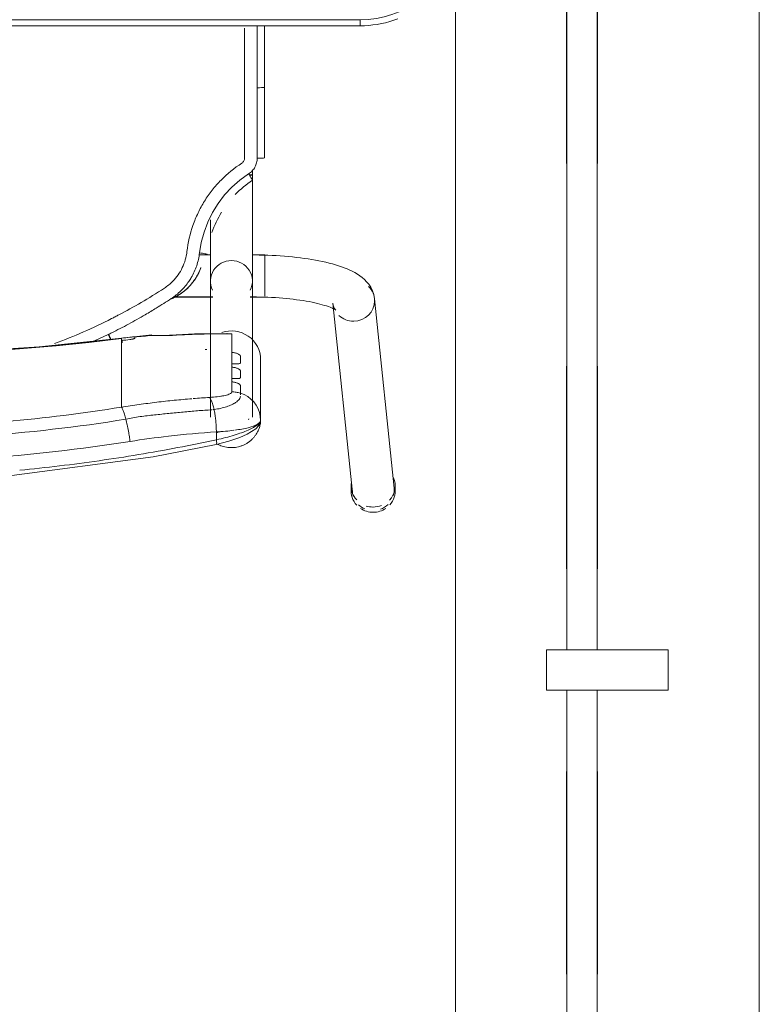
# Model space of a CAD drawing. Header units: metres. Extents: x 1.7 to 42.3, y -72.9 to -47.6.
# Tile 115 of 216: x 9.426 to 9.791, y -61.605 to -61.119. Entities that reach past the tile are written whole.
import ezdxf

# ---------------------------------------------------------------- set-up
doc = ezdxf.new("R2010")
doc.units = ezdxf.units.M
doc.linetypes.add('Traço', pattern=[0.006, 0.003, -0.003])
doc.linetypes.add('Traço_2_', pattern=[0.006, 0.003, -0.003])
doc.layers.add('A-GLAZ', color=7, linetype='Continuous', lineweight=18)
doc.layers.add('I-FURN', color=7, linetype='Continuous', lineweight=18)
doc.layers.add('A-GLAZ-HDLN', color=7, linetype='Traço', lineweight=25, true_color=0x00007f)

# ---------------------------------------------------------------- blocks, each defined once
blk = doc.blocks.new('ConjuntoParaAlunoTamanho6 - CJA06_ConjuntoParaAlunoTamanho6-V29-2PAV - FRIGORÍFICA')
at = {"layer": 'I-FURN', "color": 253, "true_color": 0xaaaaaa}
for p, q in [((-0.2643, 0.29456), (-0.2643, 0.29197)), ((-0.2638, 0.29312), (-0.25413, 0.19969)), ((-0.23354, 0.20182), (-0.24321, 0.29526)), ((-0.24254, 0.29197), (-0.24254, 0.29456)), ((-0.1979, 0.25969), (-0.1979, 0.22964)), ((-0.19385, 0.25812), (-0.19385, 0.19097)), ((-0.19207, 0.25896), (-0.19202, 0.25906)), ((-0.19202, 0.25906), (-0.19192, 0.25949)), ((-0.17315, 0.19097), (-0.17315, 0.25812)), ((-0.19734, 0.2558), (-0.19665, 0.25395)), ((-0.19665, 0.25395), (-0.1957, 0.25221)), ((-0.17493, 0.25435), (-0.17437, 0.25441)), ((-0.12923, 0.2438), (-0.12923, 0.25317)), ((-0.1957, 0.25221), (-0.19451, 0.25062)), ((-0.12923, 0.24214), (-0.12923, 0.2438)), ((-0.18366, 0.24073), (-0.18366, 0.23904)), ((-0.12923, 0.24214), (-0.12923, 0.23653)), ((-0.18366, 0.23345), (-0.18366, 0.23176)), ((-0.12923, 0.23653), (-0.12923, 0.23486)), ((-0.12923, 0.23486), (-0.12923, 0.22925)), ((-0.12923, 0.22925), (-0.12923, 0.22759)), ((-0.18366, 0.22617), (-0.18366, 0.21701)), ((-0.12923, 0.22759), (-0.12923, 0.22197)), ((-0.14414, 0.21757), (-0.12926, 0.21915)), ((-0.12923, 0.22197), (-0.12923, 0.22031)), ((-0.11598, 0.22048), (-0.1227, 0.21732)), ((-0.18366, 0.21701), (-0.1818, 0.21679)), ((-0.19271, 0.19894), (-0.2, 0.19894)), ((-0.2, 0.19844), (-0.2, 0.19411)), ((-0.19271, 0.19879), (-0.19385, 0.19879)), ((-0.19385, 0.19879), (-0.19385, 0.19845)), ((-0.19385, 0.19845), (-0.19385, 0.19764)), ((-0.15474, 0.19894), (-0.17429, 0.19894)), ((-0.15494, 0.19879), (-0.17429, 0.19879)), ((-0.2, 0.19393), (-0.2, 0.18575)), ((-0.19385, 0.19367), (-0.19385, 0.1916)), ((-0.2, 0.18573), (-0.2, 0.17922)), ((-0.19385, 0.18688), (-0.19385, 0.18582)), ((-0.19385, 0.18371), (-0.19385, 0.18582)), ((-0.19385, 0.17809), (-0.19385, 0.18068)), ((-0.2, 0.17916), (-0.2, 0.17794)), ((-0.2, 0.17794), (-0.19377, 0.17794)), ((-0.17323, 0.17794), (-0.1676, 0.17794)), ((-0.17268, 0.17809), (-0.16757, 0.17809)), ((-0.19385, 0.13857), (-0.19385, 0.13643)), ((-0.19983, 0.13021), (-0.19982, 0.0953)), ((-0.19982, 0.06488), (-0.19982, 0.0953)), ((-0.19982, 0.0953), (-0.19982, 0.09529)), ((-0.19623, 0.09556), (-0.19738, 0.09554)), ((0.247, 0.06497), (-0.247, 0.06497)), ((-0.247, 0.06497), (-0.247, 0.06197)), ((0.247, 0.06497), (-0.247, 0.06497))]:
    blk.add_line(p, q, dxfattribs=at)
at = {"layer": 'I-FURN', "color": 253, "true_color": 0xaaaaaa, "flags": 128}
for points in [[(0.0001, 0.2904), (-0.07267, 0.28721), (-0.14486, 0.2777), (-0.17603, 0.27161)], [(-0.17603, 0.27161), (-0.18218, 0.26997), (-0.18761, 0.26812), (-0.19131, 0.26652), (-0.19557, 0.2639), (-0.19708, 0.26226), (-0.19765, 0.26113), (-0.1979, 0.25971)], [(-0.17607, 0.26928), (-0.17607, 0.26831), (-0.17607, 0.26734), (-0.17607, 0.26637), (-0.17607, 0.2654)], [(-0.1979, 0.24468), (-0.1979, 0.2522), (-0.1979, 0.25971)], [(-0.1979, 0.25969), (-0.19776, 0.25773), (-0.19734, 0.2558)], [(-0.1979, 0.25969), (-0.1979, 0.25218), (-0.1979, 0.24467), (-0.1979, 0.23715), (-0.1979, 0.22964)], [(-0.19451, 0.25062), (-0.19311, 0.2492), (-0.19152, 0.24799)], [(-0.19152, 0.24799), (-0.18977, 0.24701), (-0.1879, 0.24628)], [(-0.1879, 0.24243), (-0.1879, 0.24339), (-0.1879, 0.24435), (-0.1879, 0.24532), (-0.1879, 0.24628)], [(-0.18366, 0.24561), (-0.18366, 0.24439), (-0.18366, 0.24317), (-0.18366, 0.24195), (-0.18366, 0.24073)], [(-0.1879, 0.23515), (-0.1879, 0.23603), (-0.1879, 0.23692), (-0.1879, 0.2378), (-0.1879, 0.23868)], [(-0.18366, 0.23904), (-0.18366, 0.23764), (-0.18366, 0.23624), (-0.18366, 0.23485), (-0.18366, 0.23345)], [(-0.1879, 0.22787), (-0.1879, 0.22876), (-0.1879, 0.22964), (-0.1879, 0.23052), (-0.1879, 0.23141)], [(-0.18366, 0.23176), (-0.18366, 0.23036), (-0.18366, 0.22897), (-0.18366, 0.22757), (-0.18366, 0.22617)], [(-0.12926, 0.21915), (-0.08865, 0.22342), (-0.0479, 0.2261), (-0.00707, 0.22717), (0.03376, 0.22666), (0.07455, 0.22454), (0.11521, 0.22083), (0.12946, 0.21915)], [(-0.1359, 0.2187), (-0.1359, 0.21878), (-0.1359, 0.21886), (-0.1359, 0.21893), (-0.1359, 0.21901)], [(-0.12923, 0.22031), (-0.12923, 0.22007), (-0.12923, 0.21984), (-0.12923, 0.21961), (-0.12923, 0.21937)], [(-0.18111, 0.21677), (-0.16533, 0.21701), (-0.15331, 0.21761)], [(-0.23354, 0.20182), (-0.23373, 0.20287), (-0.23403, 0.20376), (-0.23437, 0.20445), (-0.23469, 0.20492), (-0.23492, 0.20521), (-0.23505, 0.20534), (-0.23507, 0.20536)], [(-0.23507, 0.20536), (-0.23501, 0.20531), (-0.23482, 0.20518), (-0.23451, 0.20499), (-0.23408, 0.20476), (-0.23355, 0.20449), (-0.23291, 0.2042), (-0.23217, 0.20389), (-0.23133, 0.20358), (-0.23041, 0.20326), (-0.22941, 0.20294), (-0.22832, 0.20262), (-0.22717, 0.2023), (-0.22594, 0.20199), (-0.22464, 0.20169), (-0.22328, 0.2014), (-0.22186, 0.20112), (-0.22039, 0.20086), (-0.21886, 0.2006), (-0.21729, 0.20036), (-0.21567, 0.20014), (-0.214, 0.19993), (-0.2123, 0.19973), (-0.21057, 0.19956), (-0.2088, 0.1994), (-0.207, 0.19926), (-0.20518, 0.19913), (-0.20334, 0.19903), (-0.20148, 0.19894), (-0.19961, 0.19888), (-0.19772, 0.19883), (-0.19583, 0.1988), (-0.19394, 0.19879), (-0.19385, 0.19879)], [(-0.25413, 0.19969), (-0.25375, 0.19762), (-0.25311, 0.19572), (-0.25226, 0.19403), (-0.25129, 0.19256), (-0.25023, 0.19128), (-0.24913, 0.19017), (-0.24799, 0.18919), (-0.24683, 0.18832), (-0.24563, 0.18753), (-0.24441, 0.18681), (-0.24316, 0.18615), (-0.24188, 0.18553), (-0.24055, 0.18496), (-0.23919, 0.18441), (-0.23778, 0.1839), (-0.23633, 0.18341), (-0.23483, 0.18295), (-0.2333, 0.18251), (-0.23171, 0.1821), (-0.23008, 0.1817), (-0.22841, 0.18133), (-0.2267, 0.18098), (-0.22495, 0.18064), (-0.22315, 0.18033), (-0.22132, 0.18004), (-0.21946, 0.17976), (-0.21756, 0.17951), (-0.21562, 0.17928), (-0.21366, 0.17906), (-0.21168, 0.17887), (-0.20967, 0.1787), (-0.20763, 0.17855), (-0.20558, 0.17842), (-0.20352, 0.17831), (-0.20144, 0.17823), (-0.19935, 0.17816), (-0.19725, 0.17811), (-0.19515, 0.17809), (-0.19385, 0.17809)], [(-0.19385, 0.13857), (-0.19385, 0.14057), (-0.19385, 0.14257), (-0.19385, 0.14457), (-0.19385, 0.14656), (-0.19385, 0.14855), (-0.19385, 0.15053), (-0.19385, 0.15249), (-0.19385, 0.15444), (-0.19385, 0.15637), (-0.19385, 0.15827), (-0.19385, 0.16015), (-0.19385, 0.162), (-0.19385, 0.16382), (-0.19385, 0.1656), (-0.19385, 0.16735), (-0.19385, 0.16905), (-0.19385, 0.17071), (-0.19385, 0.17233), (-0.19385, 0.1739), (-0.19385, 0.17541), (-0.19385, 0.17687), (-0.19385, 0.17828), (-0.19385, 0.17963), (-0.19385, 0.18092), (-0.19385, 0.18215), (-0.19385, 0.18331), (-0.19385, 0.18441), (-0.19385, 0.18544), (-0.19385, 0.1864), (-0.19385, 0.18729), (-0.19385, 0.1881), (-0.19385, 0.18885), (-0.19385, 0.18951), (-0.19385, 0.19011), (-0.19385, 0.19062), (-0.19385, 0.19097)], [(-0.17315, 0.19097), (-0.17315, 0.19051), (-0.17315, 0.18998), (-0.17315, 0.18937), (-0.17315, 0.18869), (-0.17315, 0.18793), (-0.17315, 0.1871), (-0.17315, 0.18619), (-0.17315, 0.18522), (-0.17315, 0.18417), (-0.17315, 0.18306), (-0.17315, 0.18188), (-0.17315, 0.18064), (-0.17315, 0.17934), (-0.17315, 0.17798), (-0.17315, 0.17656), (-0.17315, 0.17508), (-0.17315, 0.17355), (-0.17315, 0.17198), (-0.17315, 0.17035), (-0.17315, 0.16868), (-0.17315, 0.16696), (-0.17315, 0.16521), (-0.17315, 0.16342), (-0.17315, 0.16159), (-0.17315, 0.16066)], [(-0.16841, 0.18438), (-0.16841, 0.18437), (-0.16841, 0.18435), (-0.16841, 0.18434), (-0.16841, 0.18432)], [(-0.16774, 0.17706), (-0.16861, 0.17188), (-0.16997, 0.16679), (-0.17181, 0.16185), (-0.17415, 0.15713), (-0.17693, 0.15265), (-0.18013, 0.14846), (-0.18374, 0.14461), (-0.18771, 0.14113), (-0.19199, 0.13805)], [(-0.19623, 0.13025), (-0.19623, 0.12331), (-0.19623, 0.11637), (-0.19623, 0.10942), (-0.19623, 0.10249), (-0.19623, 0.09556)], [(-0.19738, 0.09554), (-0.19841, 0.0955), (-0.1992, 0.09544), (-0.19969, 0.09537), (-0.19982, 0.0953)], [(-0.247, 0.06497), (-0.24912, 0.06492), (-0.25124, 0.0648), (-0.25334, 0.06459), (-0.25544, 0.06429), (-0.25753, 0.06391), (-0.2596, 0.06345), (-0.26165, 0.0629), (-0.26367, 0.06228), (-0.26567, 0.06157)], [(0.247, 0.06197), (0.1235, 0.06197), (0, 0.06197), (-0.1235, 0.06197), (-0.247, 0.06197)], [(-0.247, 0.06197), (-0.1235, 0.06197), (0, 0.06197), (0.1235, 0.06197), (0.247, 0.06197)]]:
    blk.add_lwpolyline(points, dxfattribs=at)
at = {"layer": 'I-FURN', "color": 253, "true_color": 0xaaaaaa}
blk.add_arc((-0.247, 0.01197), 0.05, 90, 162.2179, dxfattribs=at)
blk.add_arc((-0.247, 0.01197), 0.05, 90, 162.2179, dxfattribs=at)
for centre, major_axis, ratio, start_param, end_param in [((-0.25342, 0.29456), (0.01088, 0), 0.965926, 2.438822, 3.243525), ((-0.25351, 0.29419), (0.01029, 0.00107), 0.967158, 1.815725, 2.256389), ((-0.25342, 0.29456), (0.01088, 0), 0.965926, 1.570796, 2.185058), ((-0.25342, 0.29197), (0.01088, 0), 0.965926, 1.570796, 1.965237), ((-0.25342, 0.29456), (0.01088, 0), 0.965926, 0.959427, 1.570796), ((-0.25342, 0.29197), (0.01088, 0), 0.965926, 1.257624, 1.559899), ((-0.25351, 0.29419), (0.01029, 0.00107), 0.967158, 0.685592, 1.060105), ((-0.25342, 0.29456), (0.01088, 0), 0.965926, 6.170166, 7.020457), ((-0.25342, 0.29197), (0.01088, 0), 0.965926, 2.404268, 3.526261), ((-0.25351, 0.29419), (0.01029, 0.00107), 0.967158, 2.780211, 3.141593), ((-0.25342, 0.29197), (0.01088, 0), 0.965926, 6.182855, 7.015454), ((-0.25351, 0.29419), (0.01029, 0.00107), 0.967158, 6.18338, 6.464028), ((-0.1835, 0.22964), (-0.0144, 0), 0.978148, 0, 1.909658), ((0.0001, -0.77159), (1.0211, 0), 0.978148, 1.443771, 1.697822), ((0.0001, -0.77117), (1.0209, 0), 0.978148, 1.443771, 1.697822), ((-0.17927, 0.60128), (0.385, 0), 0.978148, 4.732926, 4.735013), ((-0.17927, 0.60356), (0.395, 0), 0.978148, 4.828782, 4.839414), ((-0.17927, 0.60221), (0.3948, 0), 0.978148, 4.828842, 4.839414), ((-0.1305, 0.22908), (-0.00124, 0.00992), 0.026339, 2.463316, 2.789234), ((-0.17927, 0.60336), (0.395, 0), 0.978148, 4.701279, 4.780293), ((-0.14501, 0.22754), (-0.00087, 0.00996), 0.018501, 2.957526, 3.350225), ((-0.17927, 0.60263), (0.395, 0), 0.978148, 4.801491, 4.822541), ((-0.24383, 0.20075), (0.01029, 0.00107), 0.967158, 1.470991, 3.041787), ((-0.24383, 0.20075), (0.01029, 0.00107), 0.967158, 0.685592, 1.470991), ((-0.24383, 0.20075), (0.01029, 0.00107), 0.967158, 3.041787, 3.827185), ((-0.1835, 0.19097), (0.01035, 0), 0.978148, 2.686587, 4.712389), ((-0.1835, 0.19097), (0.01035, 0), 0.978148, 4.712389, 6.738191), ((-0.1835, 0.13857), (0.01035, 0), 0.069756, 2.648425, 3.665191)]:
    blk.add_ellipse(centre, major_axis=major_axis, ratio=ratio, start_param=start_param, end_param=end_param, dxfattribs=at)
for points in [[(-0.09864, 0.28217), (-0.10517, 0.28139), (-0.11169, 0.28054), (-0.11819, 0.27961)], [(-0.07901, 0.28427), (-0.08557, 0.28365), (-0.09211, 0.28295), (-0.09864, 0.28217)], [(-0.11819, 0.27961), (-0.13118, 0.27776), (-0.1441, 0.2756), (-0.15692, 0.27316)], [(-0.15692, 0.27316), (-0.16332, 0.27194), (-0.16971, 0.27065), (-0.17607, 0.26928)], [(-0.13346, 0.2701), (-0.13339, 0.26956), (-0.13324, 0.26848), (-0.133, 0.26684), (-0.13272, 0.2652), (-0.13242, 0.26359), (-0.13211, 0.26203), (-0.13178, 0.26053), (-0.13155, 0.25959), (-0.13144, 0.25914)], [(-0.17607, 0.2654), (-0.17914, 0.26523), (-0.18209, 0.26497), (-0.18475, 0.26461)], [(-0.17609, 0.26577), (-0.1767, 0.26561), (-0.17731, 0.26545), (-0.17791, 0.26528)], [(-0.17607, 0.2654), (-0.17606, 0.26498), (-0.17604, 0.26413), (-0.17598, 0.26285), (-0.1759, 0.26156), (-0.17579, 0.26028), (-0.17566, 0.25902), (-0.17551, 0.25778), (-0.17533, 0.25659), (-0.17514, 0.25544), (-0.175, 0.25471), (-0.17493, 0.25435)], [(-0.12923, 0.25317), (-0.12932, 0.25327), (-0.1295, 0.25353), (-0.1298, 0.25409), (-0.13011, 0.25481), (-0.13044, 0.25568), (-0.13077, 0.2567), (-0.1311, 0.25786), (-0.13133, 0.2587), (-0.13144, 0.25914)], [(-0.17493, 0.25435), (-0.17484, 0.25392), (-0.17465, 0.25308), (-0.17435, 0.25195), (-0.17403, 0.25093), (-0.17369, 0.25006), (-0.17335, 0.24934), (-0.173, 0.24877), (-0.17277, 0.2485), (-0.17265, 0.2484)], [(-0.16469, 0.24896), (-0.16734, 0.24875), (-0.17, 0.24856), (-0.17265, 0.2484)], [(-0.15964, 0.24939), (-0.16109, 0.24926), (-0.16254, 0.24913), (-0.16398, 0.24902)], [(-0.1553, 0.2498), (-0.15675, 0.24966), (-0.15819, 0.24952), (-0.15964, 0.24939)], [(-0.15095, 0.25026), (-0.1524, 0.2501), (-0.15385, 0.24995), (-0.1553, 0.2498)], [(-0.14661, 0.25076), (-0.14806, 0.25058), (-0.14951, 0.25042), (-0.15095, 0.25026)], [(-0.14226, 0.2513), (-0.14371, 0.25111), (-0.14516, 0.25093), (-0.14661, 0.25076)], [(-0.1879, 0.24628), (-0.18756, 0.24617), (-0.18687, 0.24599), (-0.18581, 0.24578), (-0.18474, 0.24565), (-0.18402, 0.24561), (-0.18366, 0.24561)], [(-0.1359, 0.21901), (-0.1359, 0.21905), (-0.13586, 0.21912), (-0.13573, 0.21923), (-0.13549, 0.21935), (-0.13518, 0.21946), (-0.13479, 0.21957), (-0.13436, 0.21967), (-0.1339, 0.21974), (-0.13357, 0.21979), (-0.1334, 0.21981)], [(-0.13585, 0.2186), (-0.13587, 0.21862), (-0.13589, 0.21865), (-0.1359, 0.21868), (-0.1359, 0.2187)], [(-0.09625, 0.22184), (-0.10584, 0.21825), (-0.1152, 0.21414), (-0.12434, 0.2095)], [(-0.12335, 0.21813), (-0.12356, 0.21856), (-0.12377, 0.21898), (-0.12395, 0.21936)], [(-0.15397, 0.21772), (-0.15349, 0.21752), (-0.153, 0.21758), (-0.15247, 0.21788)], [(-0.15247, 0.21788), (-0.15113, 0.21782), (-0.1484, 0.21775), (-0.14556, 0.21776), (-0.14412, 0.21779)], [(-0.12436, 0.21651), (-0.12717, 0.21512), (-0.13276, 0.21224), (-0.13826, 0.20916), (-0.14098, 0.20758)], [(-0.1227, 0.21732), (-0.12297, 0.21719), (-0.12353, 0.21692), (-0.12408, 0.21665), (-0.12436, 0.21651)], [(-0.12289, 0.21723), (-0.12304, 0.21753), (-0.12319, 0.21783), (-0.12334, 0.21813)], [(-0.12434, 0.2095), (-0.12494, 0.2092), (-0.12615, 0.20858), (-0.12737, 0.20794), (-0.12798, 0.20762)], [(-0.14638, 0.20431), (-0.14762, 0.20355), (-0.1501, 0.202), (-0.15256, 0.20043), (-0.15378, 0.19963)], [(-0.12798, 0.20762), (-0.13157, 0.20574), (-0.13889, 0.20168), (-0.14651, 0.19698), (-0.1504, 0.19445)], [(-0.14098, 0.20758), (-0.14188, 0.20704), (-0.14368, 0.20597), (-0.14546, 0.20487), (-0.14635, 0.20432)], [(-0.15378, 0.19963), (-0.1555, 0.19851), (-0.15869, 0.19594), (-0.16134, 0.1928), (-0.1625, 0.1911)], [(-0.1568, 0.1982), (-0.15576, 0.1988), (-0.15475, 0.1993), (-0.15376, 0.19971)], [(-0.16501, 0.19076), (-0.16447, 0.19151), (-0.16331, 0.19295), (-0.16135, 0.19493), (-0.15919, 0.19669), (-0.15764, 0.19771), (-0.15683, 0.19818)], [(-0.1504, 0.19445), (-0.15113, 0.19396), (-0.15256, 0.19293), (-0.15386, 0.19174), (-0.15448, 0.19112)], [(-0.1625, 0.1911), (-0.16271, 0.1908), (-0.16313, 0.19018), (-0.16352, 0.18955), (-0.16371, 0.18924)], [(-0.15448, 0.19112), (-0.15645, 0.18912), (-0.15969, 0.18452), (-0.16124, 0.17915), (-0.16156, 0.17636)], [(-0.16371, 0.18924), (-0.16479, 0.18738), (-0.16656, 0.18343), (-0.1675, 0.1792), (-0.16774, 0.17706)], [(-0.16774, 0.17706), (-0.16823, 0.17712), (-0.16921, 0.17725), (-0.17046, 0.17746), (-0.17128, 0.17766), (-0.17147, 0.17776), (-0.17146, 0.1778)], [(-0.17391, 0.16699), (-0.17512, 0.16348), (-0.17671, 0.16011), (-0.17864, 0.15696)], [(-0.1854, 0.14823), (-0.18797, 0.14558), (-0.19084, 0.14321), (-0.19391, 0.14119)], [(-0.19391, 0.14119), (-0.19393, 0.14119), (-0.19385, 0.14103), (-0.19344, 0.14033), (-0.19278, 0.13928), (-0.19225, 0.13846), (-0.19199, 0.13805)], [(-0.19199, 0.13805), (-0.19265, 0.13762), (-0.19383, 0.13663), (-0.19519, 0.13473), (-0.19604, 0.13255), (-0.19622, 0.13104), (-0.19623, 0.13025)], [(-0.18863, 0.13277), (-0.18884, 0.13263), (-0.18922, 0.13231), (-0.18966, 0.1317), (-0.18994, 0.13099), (-0.19, 0.1305), (-0.19, 0.13025)], [(-0.19623, 0.13025), (-0.19672, 0.13025), (-0.1977, 0.13025), (-0.19891, 0.13024), (-0.19969, 0.13022), (-0.19984, 0.13021), (-0.19982, 0.1302)], [(-0.19982, 0.12147), (-0.19982, 0.12438), (-0.19982, 0.12729), (-0.19982, 0.1302)], [(-0.19982, 0.1302), (-0.19982, 0.12438), (-0.19982, 0.11273), (-0.19982, 0.1011), (-0.19982, 0.09529)], [(-0.19982, 0.09528), (-0.19982, 0.1011), (-0.19982, 0.10691), (-0.19982, 0.11273)], [(-0.19982, 0.09529), (-0.19982, 0.08515), (-0.19982, 0.07502), (-0.19982, 0.06488)], [(-0.19982, 0.06488), (-0.19982, 0.06837), (-0.19982, 0.07185), (-0.19982, 0.07534)]]:
    blk.add_open_spline(points, degree=3, dxfattribs=at)
for points, knots in [([(-0.13346, 0.2701), (-0.0847, 0.2778), (0.00519, 0.28415), (0.09466, 0.27626), (0.13366, 0.2701)], [-1, -1, -1, -1, -0.444444, 0, 0, 0, 0]), ([(-0.1979, 0.25971), (-0.1979, 0.26019), (-0.19783, 0.26127), (-0.19747, 0.26287), (-0.19695, 0.2643), (-0.19642, 0.26543), (-0.19585, 0.26637), (-0.19534, 0.26711), (-0.19492, 0.26766), (-0.19447, 0.26819), (-0.19382, 0.2689), (-0.19291, 0.26975), (-0.1919, 0.27053), (-0.19105, 0.27107), (-0.1904, 0.27144), (-0.18973, 0.27177), (-0.18883, 0.27217), (-0.18719, 0.27275), (-0.18474, 0.2732), (-0.18174, 0.27315), (-0.17906, 0.27255), (-0.17745, 0.27187), (-0.17679, 0.27153)], [0, 0, 0, 0, 0.0625, 0.125, 0.15625, 0.1875, 0.21875, 0.234375, 0.25, 0.265625, 0.28125, 0.3125, 0.34375, 0.359375, 0.375, 0.390625, 0.40625, 0.4375, 0.5, 0.5625, 0.625, 0.6721865, 0.6721865, 0.6721865, 0.6721865]), ([(-0.1979, 0.25971), (-0.1979, 0.26034), (-0.19688, 0.26187), (-0.19282, 0.26411), (-0.18865, 0.26578), (-0.18491, 0.26704), (-0.18064, 0.26823), (-0.1776, 0.26895), (-0.17607, 0.26928)], [0, 0, 0, 0, 0.25, 0.5, 0.625, 0.75, 0.875, 1, 1, 1, 1]), ([(-0.1761, 0.27156), (-0.17616, 0.27149), (-0.17627, 0.27106), (-0.17619, 0.27003), (-0.17607, 0.26928)], [0.625, 0.625, 0.625, 0.625, 0.75, 1, 1, 1, 1]), ([(-0.17607, 0.2654), (-0.1682, 0.2659), (-0.154, 0.26716), (-0.13977, 0.2691), (-0.13346, 0.2701)], [-1, -1, -1, -1, -0.444444, 0, 0, 0, 0]), ([(-0.13144, 0.25914), (-0.08343, 0.26683), (0.00512, 0.27318), (0.09323, 0.26529), (0.13164, 0.25914)], [-1, -1, -1, -1, -0.444444, 0, 0, 0, 0]), ([(-0.18511, 0.26456), (-0.18763, 0.26422), (-0.19226, 0.26335), (-0.19682, 0.26165), (-0.1979, 0.26035), (-0.1979, 0.25969)], [0.2612112, 0.2612112, 0.2612112, 0.2612112, 0.5, 0.75, 1, 1, 1, 1]), ([(-0.19421, 0.2626), (-0.1945, 0.26266), (-0.19502, 0.2627), (-0.19554, 0.2626), (-0.19576, 0.26254)], [0.5473049, 0.5473049, 0.5473049, 0.5473049, 0.625, 0.6812684, 0.6812684, 0.6812684, 0.6812684]), ([(0.12943, 0.25317), (0.08224, 0.26075), (-0.00484, 0.26702), (-0.09148, 0.25924), (-0.12923, 0.25317)], [-1, -1, -1, -1, -0.444444, 0, 0, 0, 0]), ([(-0.1965, 0.2622), (-0.19671, 0.26207), (-0.1971, 0.26176), (-0.19769, 0.26096), (-0.1979, 0.26021), (-0.1979, 0.25971)], [0.75, 0.75, 0.75, 0.75, 0.8125, 0.875, 1, 1, 1, 1]), ([(-0.17381, 0.25447), (-0.17147, 0.25462), (-0.16677, 0.25497), (-0.1597, 0.25557), (-0.1538, 0.25614), (-0.14908, 0.25663), (-0.14554, 0.25703), (-0.14198, 0.25739), (-0.13843, 0.25782), (-0.13492, 0.25842), (-0.13259, 0.25889), (-0.13144, 0.25914)], [0, 0, 0, 0, 0.166667, 0.333333, 0.5, 0.583333, 0.666667, 0.75, 0.833333, 0.916667, 1, 1, 1, 1]), ([(-0.1879, 0.24778), (-0.18791, 0.24829), (-0.1875, 0.24933), (-0.18588, 0.25077), (-0.184, 0.25182), (-0.1824, 0.2525), (-0.17978, 0.25344), (-0.17715, 0.25404), (-0.17493, 0.25435)], [0, 0, 0, 0, 0.2, 0.4, 0.55, 0.625, 0.7, 1, 1, 1, 1]), ([(-0.12923, 0.25317), (-0.13213, 0.25271), (-0.13647, 0.25207), (-0.14082, 0.25148), (-0.14226, 0.2513)], [-1, -1, -1, -1, -0.8, -0.7, -0.7, -0.7, -0.7]), ([(-0.17265, 0.2484), (-0.17333, 0.24836), (-0.17532, 0.24821), (-0.17777, 0.24791), (-0.17985, 0.24753), (-0.18163, 0.2471), (-0.18322, 0.24646), (-0.18366, 0.2459), (-0.18366, 0.24561)], [-1, -1, -1, -1, -0.888889, -0.666667, -0.555556, -0.444444, -0.222222, 0, 0, 0, 0]), ([(-0.1879, 0.24628), (-0.1879, 0.24644), (-0.1879, 0.2467), (-0.1879, 0.247), (-0.1879, 0.2471)], [0, 0, 0, 0, 0.4, 0.6, 0.6, 0.6, 0.6]), ([(-0.18366, 0.24073), (-0.18428, 0.24075), (-0.18512, 0.24088), (-0.18609, 0.24117), (-0.18671, 0.24142), (-0.18723, 0.2417), (-0.18762, 0.24198), (-0.18784, 0.24222), (-0.1879, 0.24236), (-0.1879, 0.24243)], [0, 0, 0, 0, 0.25, 0.375, 0.5, 0.625, 0.75, 0.875, 1, 1, 1, 1]), ([(-0.1879, 0.23868), (-0.1879, 0.23875), (-0.18784, 0.23885), (-0.18762, 0.23896), (-0.18723, 0.23902), (-0.18671, 0.23904), (-0.18609, 0.23904), (-0.18512, 0.23903), (-0.18428, 0.23902), (-0.18366, 0.23904)], [0, 0, 0, 0, 0.125, 0.25, 0.375, 0.5, 0.625, 0.75, 1, 1, 1, 1]), ([(-0.18366, 0.23345), (-0.18428, 0.23348), (-0.18512, 0.2336), (-0.18609, 0.23389), (-0.18671, 0.23414), (-0.18723, 0.23442), (-0.18762, 0.2347), (-0.18784, 0.23494), (-0.1879, 0.23508), (-0.1879, 0.23515)], [0, 0, 0, 0, 0.25, 0.375, 0.5, 0.625, 0.75, 0.875, 1, 1, 1, 1]), ([(-0.1879, 0.23141), (-0.1879, 0.23147), (-0.18784, 0.23158), (-0.18762, 0.23168), (-0.18723, 0.23174), (-0.18671, 0.23176), (-0.18609, 0.23176), (-0.18512, 0.23175), (-0.18428, 0.23175), (-0.18366, 0.23176)], [0, 0, 0, 0, 0.125, 0.25, 0.375, 0.5, 0.625, 0.75, 1, 1, 1, 1]), ([(-0.18366, 0.22617), (-0.18428, 0.2262), (-0.18512, 0.22633), (-0.18609, 0.22661), (-0.18671, 0.22687), (-0.18723, 0.22714), (-0.18762, 0.22742), (-0.18784, 0.22767), (-0.1879, 0.22781), (-0.1879, 0.22787)], [0, 0, 0, 0, 0.25, 0.375, 0.5, 0.625, 0.75, 0.875, 1, 1, 1, 1]), ([(-0.1334, 0.21866), (-0.1337, 0.21862), (-0.13425, 0.21856), (-0.13488, 0.2185), (-0.13529, 0.21849), (-0.13555, 0.2185), (-0.13573, 0.21853), (-0.13582, 0.21857), (-0.13585, 0.2186)], [0, 0, 0, 0, 0.25, 0.5, 0.625, 0.75, 0.875, 1, 1, 1, 1]), ([(-0.12388, 0.21967), (-0.12372, 0.21936), (-0.12333, 0.2186), (-0.12291, 0.21776), (-0.1227, 0.21732)], [0.5302375, 0.5302375, 0.5302375, 0.5302375, 0.75, 1, 1, 1, 1]), ([(-0.1535, 0.1999), (-0.15406, 0.19967), (-0.15585, 0.19886), (-0.15753, 0.19787), (-0.15863, 0.1971)], [0.6367527, 0.6367527, 0.6367527, 0.6367527, 0.75, 1, 1, 1, 1]), ([(-0.15863, 0.1971), (-0.16081, 0.19558), (-0.16383, 0.19273), (-0.16686, 0.18807), (-0.16796, 0.18563), (-0.16841, 0.18438)], [0, 0, 0, 0, 0.5, 0.75, 1, 1, 1, 1]), ([(-0.16841, 0.18432), (-0.16799, 0.18547), (-0.16725, 0.18714), (-0.16604, 0.18925), (-0.16537, 0.19026), (-0.16501, 0.19076)], [0, 0, 0, 0, 0.5, 0.75, 1, 1, 1, 1]), ([(-0.16156, 0.17636), (-0.16208, 0.17191), (-0.16353, 0.16549), (-0.16692, 0.15729), (-0.1701, 0.15145), (-0.17391, 0.14602), (-0.17976, 0.13936), (-0.18487, 0.13521), (-0.18863, 0.13277)], [0, 0, 0, 0, 0.25, 0.375, 0.5, 0.625, 0.75, 1, 1, 1, 1]), ([(-0.19, 0.13025), (-0.19, 0.12863), (-0.19, 0.12547), (-0.19, 0.12092), (-0.19, 0.1173), (-0.19, 0.1145), (-0.19, 0.11243), (-0.19, 0.11052), (-0.19, 0.10828), (-0.19, 0.10624), (-0.19, 0.10408), (-0.19, 0.10228), (-0.19, 0.10023), (-0.19, 0.09774), (-0.19, 0.09515), (-0.19, 0.09189), (-0.19, 0.08842), (-0.19, 0.08419), (-0.19, 0.08049), (-0.19, 0.07684), (-0.19, 0.07351), (-0.19, 0.07081), (-0.19, 0.0683), (-0.19, 0.06666), (-0.19, 0.06612)], [0, 0, 0, 0, 0.03125, 0.0625, 0.09375, 0.109375, 0.125, 0.140625, 0.15625, 0.1875, 0.203125, 0.21875, 0.234375, 0.25, 0.265625, 0.28125, 0.3125, 0.328125, 0.34375, 0.359375, 0.3671875, 0.375, 0.3828125, 0.3865101, 0.3865101, 0.3865101, 0.3865101]), ([(-0.19623, 0.06488), (-0.19623, 0.06802), (-0.19623, 0.0747), (-0.19623, 0.0849), (-0.19623, 0.09203), (-0.19623, 0.09556)], [0.8397159, 0.8397159, 0.8397159, 0.8397159, 0.8888889, 0.9444444, 1, 1, 1, 1])]:
    blk.add_open_spline(points, degree=3, knots=knots, dxfattribs=at)
blk = doc.blocks.new('JANELA1 - Paineis _2x1_ 2 x 1_00-8467672-2PAV - FRIGORÍFICA')
at = {"layer": 'A-GLAZ', "color": 253, "true_color": 0xaaaaaa}
for p, q in [((-0.97, 0.075), (0.97, 0.075)), ((0.01, 0.03), (-0.01, 0.03)), ((-0.01, 0.03), (-0.01, -0.03)), ((0.01, -0.03), (0.01, 0.03)), ((-0.01, -0.005), (-0.95, -0.005)), ((0.95, -0.005), (0.01, -0.005)), ((-0.95, -0.02), (-0.01, -0.02)), ((0.01, -0.02), (0.95, -0.02)), ((-0.01, -0.03), (0.01, -0.03)), ((0.97, -0.075), (-0.97, -0.075))]:
    blk.add_line(p, q, dxfattribs=at)
at = {"layer": 'A-GLAZ-HDLN', "color": 9, "linetype": 'Traço_2_', "true_color": 0xaaaad4}
for p, q in [((-0.95, -0.005), (0.95, -0.005)), ((0.95, -0.02), (-0.95, -0.02))]:
    blk.add_line(p, q, dxfattribs=at)
blk = doc.blocks.new('4 GRE - ESCOLA DE CINEMA E AUDIOVISUAL CINE REX R07_rvt-1-2PAV - FRIGORÍFICA')
at = {"layer": 'A-GLAZ', "color": 253, "lineweight": 18, "true_color": 0xaaaaaa, "rotation": 269.9999999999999}
blk.add_blockref('JANELA1 - Paineis _2x1_ 2 x 1_00-8467672-2PAV - FRIGORÍFICA', (9.71566, -61.44043), dxfattribs=at)
at = {"layer": 'I-FURN', "color": 253, "lineweight": 18, "true_color": 0xaaaaaa, "rotation": 180}
blk.add_blockref('ConjuntoParaAlunoTamanho6 - CJA06_ConjuntoParaAlunoTamanho6-V29-2PAV - FRIGORÍFICA', (9.34666, -61.05751), dxfattribs=at)

msp = doc.modelspace()

# ---------------------------------------------------------------- block references
at = {"lineweight": 5}
msp.add_blockref('4 GRE - ESCOLA DE CINEMA E AUDIOVISUAL CINE REX R07_rvt-1-2PAV - FRIGORÍFICA', (0, 0), dxfattribs=at)

doc.saveas('drawing.dxf')
